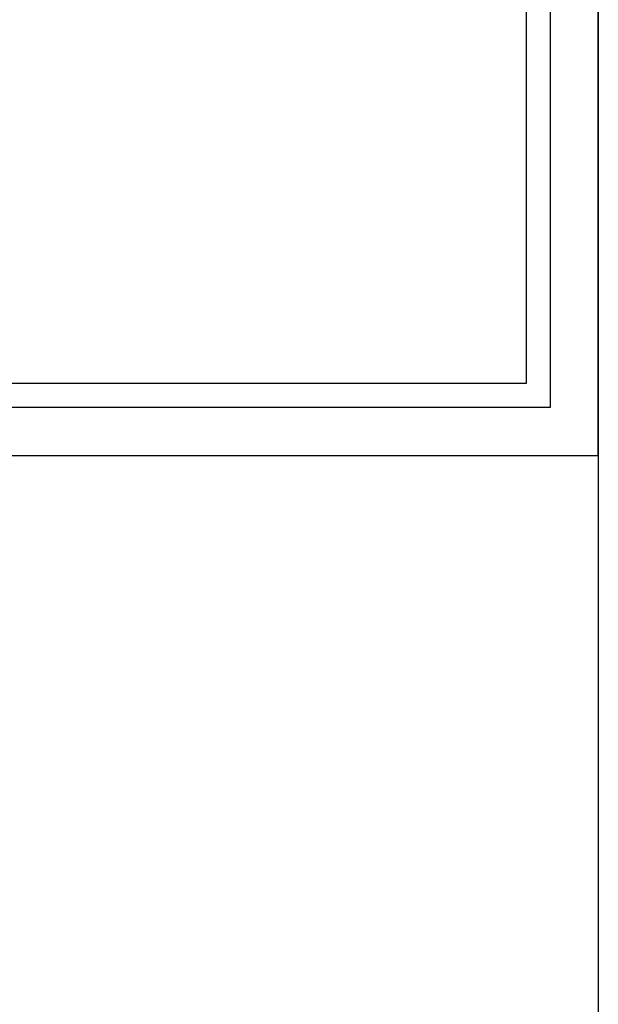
# Model space of a CAD drawing. Extents: x 2 to 315, y 0 to 17.
# Tile 50 of 69: x 197.84 to 199.05, y 6.27 to 8.31. Entities that reach past the tile are written whole.
import ezdxf

# ---------------------------------------------------------------- set-up
doc = ezdxf.new("R2010")
doc.units = 0
doc.header["$MEASUREMENT"] = 0
doc.layers.add('Süd_Ansicht_4_R_NT_FENSTER', color=7, linetype='Continuous')
doc.layers.add('Süd_Ansicht_4_R_NT_HIDDEN', color=7, linetype='Continuous')

msp = doc.modelspace()

# ---------------------------------------------------------------- linework, layer by layer
at = {"layer": 'Süd_Ansicht_4_R_NT_FENSTER', "linetype": 'Continuous', "ltscale": 1000}
for p, q in [((199.0468, 7.4059), (199.0468, 9.3059)), ((198.9468, 9.2059), (198.9468, 7.5059)), ((198.8968, 9.1559), (198.8968, 7.5559)), ((198.8968, 7.5559), (197.6768, 7.5559)), ((198.9468, 7.5059), (194.9468, 7.5059)), ((194.8468, 7.4059), (199.0468, 7.4059))]:
    msp.add_line(p, q, dxfattribs=at)
at = {"layer": 'Süd_Ansicht_4_R_NT_HIDDEN', "linetype": 'Continuous', "ltscale": 1000}
msp.add_line((199.0468, 15.8359), (199.0468, 5.2659), dxfattribs=at)

doc.saveas('drawing.dxf')
